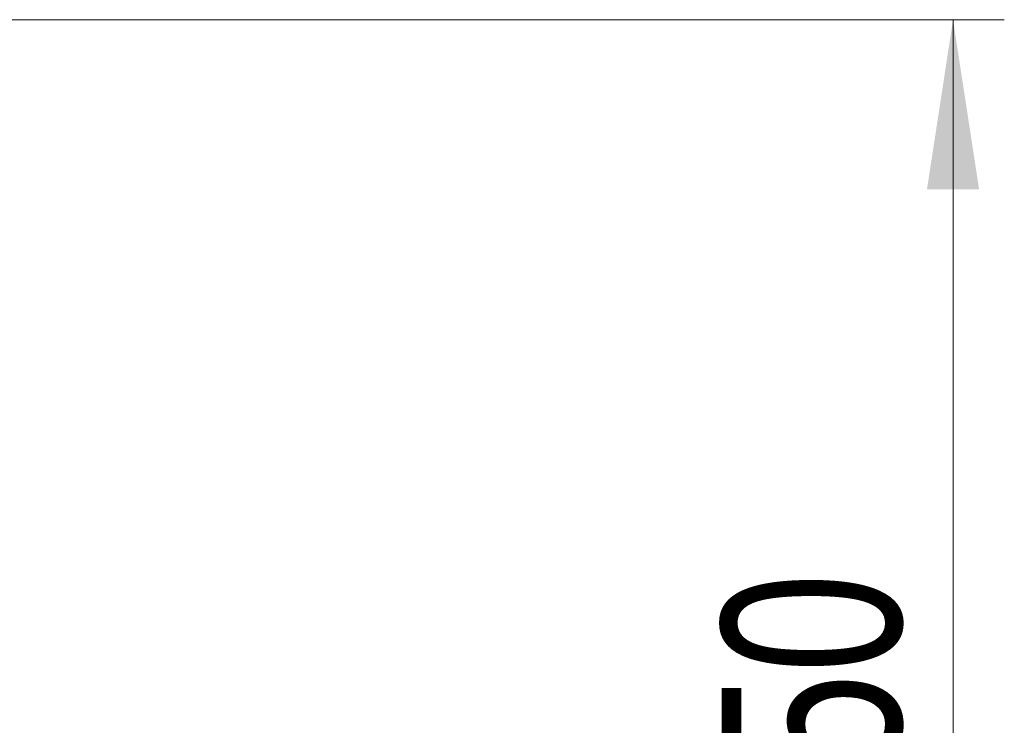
# Model space of a CAD drawing. Header units: millimetres. Extents: x 67.9 to 154, y 110.8 to 178.6.
# Tile 109 of 109: x 134.7 to 154, y 128.1 to 141.8. Entities that reach past the tile are written whole.
import ezdxf

# ---------------------------------------------------------------- set-up
doc = ezdxf.new("R2010")
doc.units = ezdxf.units.MM
doc.styles.add('SLDTEXTSTYLE0', font='TXT', dxfattribs={"width": 0.75})
doc.dimstyles.new('SLDDIMSTYLE0', dxfattribs={"dimtxt": 3.5, "dimasz": 3.302, "dimexe": 0, "dimexo": 0.0625, "dimgap": 0.875, "dimtad": 1, "dimdec": 0, "dimlfac": 20, "dimrnd": 1e-09, "dimzin": 12, "dimdsep": 46, "dimtxsty": 'SLDTEXTSTYLE0', "dimsah": 1, "dimcen": 0.09, "dimadec": 0, "dimazin": 3, "dimtfac": 1, "dimtofl": 0, "dimtmove": 0, "dimatfit": 3, "dimfxl": 1, "dimfrac": 2, "dimtolj": 1, "dimtzin": 12, "dimarcsym": 0})

# ---------------------------------------------------------------- blocks, each defined once
blk = doc.blocks.new('_D')
at = {"color": 7, "linetype": 'Continuous', "lineweight": 18, "transparency": 16777216}
for p, q in [((130.226, 141.845), (153.952, 141.845)), ((152.952, 141.845), (152.952, 114.345)), ((129.472, 114.345), (153.952, 114.345))]:
    blk.add_line(p, q, dxfattribs=at)
for points in [[(152.952, 141.845), (152.444, 138.543), (153.46, 138.543)], [(152.952, 114.345), (153.46, 117.647), (152.444, 117.647)]]:
    blk.add_solid(points, dxfattribs=at)
at = {"color": 7, "linetype": 'Continuous', "lineweight": 18, "transparency": 16777216, "insert": (148.44, 125.208), "char_height": 3.5, "attachment_point": 1, "rotation": 90, "style": 'SLDTEXTSTYLE0'}
blk.add_mtext('550', dxfattribs=at)

msp = doc.modelspace()

# ---------------------------------------------------------------- dimensions: what is measured, and where the dimension line sits
at = {"color": 7, "linetype": 'Continuous', "lineweight": 18}
dim = msp.add_linear_dim(base=(152.952, 114.345), p1=(129.226, 141.845), p2=(128.472, 114.345), angle=90, dimstyle='SLDDIMSTYLE0', dxfattribs=at)
dim.commit()
dim.dimension.update_dxf_attribs({"geometry": '_D', "text_midpoint": (152.952, 129.087), "dimtype": 160})

doc.saveas('drawing.dxf')
